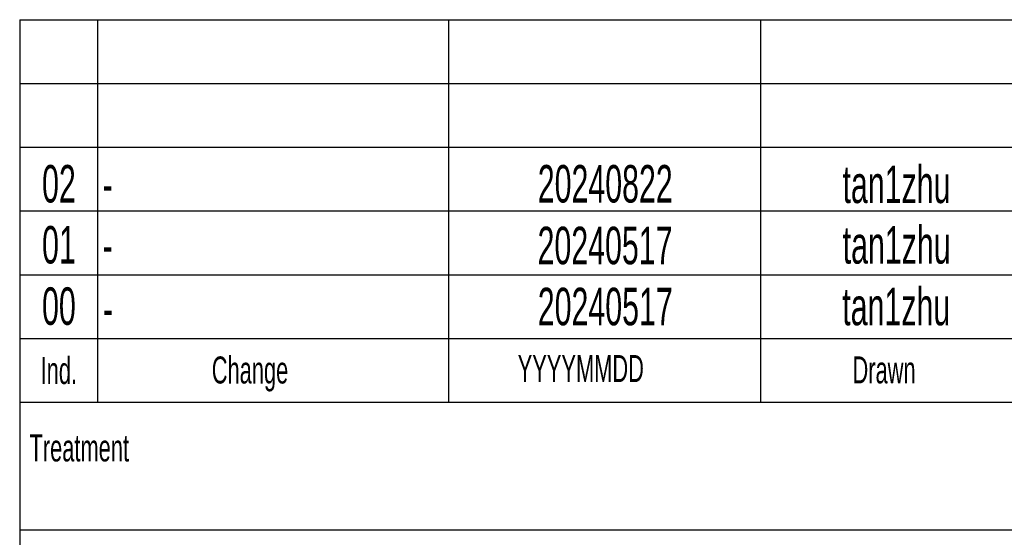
# Model space of a CAD drawing. Header units: millimetres. Extents: x 0 to 1262, y 0 to 420.
# Tile 67 of 100: x 1067 to 1133, y 35 to 70. Entities that reach past the tile are written whole.
import ezdxf

# ---------------------------------------------------------------- set-up
doc = ezdxf.new("R2010")
doc.units = ezdxf.units.MM
doc.layers.add('FORMAT', color=7, linetype='Continuous')
doc.styles.add('SLDTEXTSTYLE1', font='TXT', dxfattribs={"width": 0.605})

msp = doc.modelspace()

# ---------------------------------------------------------------- linework, layer by layer
at = {"layer": 'FORMAT'}
for p, q in [((1067.145354, 69.500053), (1067.145354, 10.000053)), ((1067.145354, 69.500053), (1251.745354, 69.500053)), ((1067.145354, 69.500053), (1251.745354, 69.500053)), ((1067.145354, 69.500053), (1251.745354, 69.500053)), ((1072.345354, 69.500053), (1072.345354, 44.000053)), ((1095.745354, 69.500053), (1095.745354, 44.000053)), ((1116.545354, 69.500053), (1116.545354, 44.000053)), ((1067.145354, 65.250053), (1251.745354, 65.250053)), ((1067.145354, 65.250053), (1251.745354, 65.250053)), ((1067.145354, 61.000053), (1251.745354, 61.000053)), ((1067.145354, 56.750053), (1251.745354, 56.750053)), ((1067.145354, 52.500053), (1251.745354, 52.500053)), ((1067.145354, 48.250053), (1251.745354, 48.250053)), ((1067.145354, 44.000053), (1251.745354, 44.000053)), ((1067.145354, 35.500053), (1251.745354, 35.500053))]:
    msp.add_line(p, q, dxfattribs=at)

# ---------------------------------------------------------------- texts
at = {"layer": 'FORMAT', "style": 'SLDTEXTSTYLE1'}
for s, insert, char_height, attachment_point in [('02', (1069.761777, 59.814334), 2.5, 2), ('20240822', (1106.194932, 59.813242), 2.5, 2), ('tan1zhu', (1125.619017, 59.779967), 2.5, 2), ('-', (1072.678333, 59.777629), 2.5, 1), ('tan1zhu', (1125.629301, 55.742646), 2.5, 2), ('01', (1069.761777, 55.747419), 2.5, 2), ('20240517', (1106.182109, 55.699741), 2.5, 2), ('-', (1072.66781, 55.722946), 2.5, 1), ('00', (1069.761777, 51.659727), 2.5, 2), ('20240517', (1106.196718, 51.63242), 2.5, 2), ('tan1zhu', (1125.601528, 51.633078), 2.5, 2), ('-', (1072.696382, 51.50087), 2.5, 1), ('Ind.', (1069.755583, 47.016635), 1.8, 2), ('Change', (1079.95415, 47.050817), 1.8, 1), ('YYYYMMDD', (1100.358384, 47.148414), 1.8, 1), ('Drawn', (1122.685374, 47.059129), 1.8, 1), ('Treatment', (1067.799493, 41.856597), 1.8, 1)]:
    msp.add_mtext(s, dxfattribs=dict(at, insert=insert, char_height=char_height, attachment_point=attachment_point))

doc.saveas('drawing.dxf')
